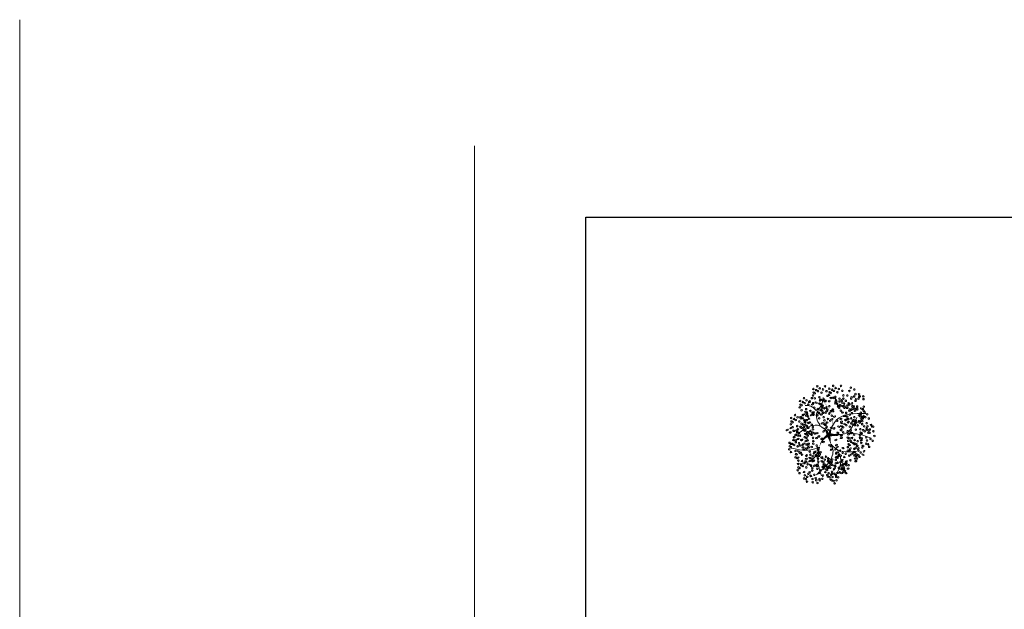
# Model space of a CAD drawing. Header units: millimetres. Extents: x 2197 to 2788, y 425 to 589.
# Tile 37 of 50: x 2590 to 2642, y 514 to 544. Entities that reach past the tile are written whole.
import ezdxf

# ---------------------------------------------------------------- set-up
doc = ezdxf.new("R2010")
doc.units = ezdxf.units.MM
doc.layers.add('01 - Vegetación', color=3, linetype='Continuous', lineweight=0)
doc.layers.add('P1-HACHURA', color=1, linetype='Continuous', lineweight=5)
doc.layers.add('Cotas', color=3, linetype='Continuous')

# ---------------------------------------------------------------- blocks, each defined once
blk = doc.blocks.new('17')
at = {"layer": '01 - Vegetación'}
for points in [[(4495.84, 1680.23, 1.33, 0.0221, 0.199177), (4489.97, 1684.48, 0.0221, 0.0221, 1.224983)], [(4496.02, 1680.23, 1.33, 0.0221, 0.286986), (4500.47, 1683.82, 0.0221, 0.0221, -1.494927)], [(4497.07, 1679.43, 0.133, 0.0221, 0.381476), (4512.91, 1682.47, 0.0221, 0.0221, -1.841687)], [(4496.02, 1679.76, 1.77, 0.0221, 0), (4491.39, 1678.53, 0.0221, 0.0221, 0)], [(4496.02, 1679.66, 1.77, 0.0221, 0), (4500.28, 1678.15, 0.0221, 0.0221, 0)], [(4496.4, 1679.85, 1.77, 0.0221, 0.074947), (4496.4, 1672.95, 0.0221, 0.0221, 0.762797)]]:
    blk.add_lwpolyline(points, format="xyseb", dxfattribs=at)
for points in [[(4490, 1684.47), (4488.83, 1687.51), (4489.5, 1699.09)], [(4487.73, 1684.98), (4483.44, 1688.25), (4481.42, 1694.81)], [(4497.83, 1680.19), (4501.11, 1685.48), (4497.33, 1694.81)], [(4508.5, 1685.98), (4510.45, 1688), (4511.21, 1691.78)], [(4490, 1684.47), (4482.94, 1685.23), (4475.36, 1683.47)], [(4491.39, 1678.53), (4489.02, 1677.58), (4485.46, 1677.92), (4475.87, 1685.99)], [(4500.47, 1683.82), (4506.92, 1685.99), (4511.46, 1683.47), (4515.25, 1682.46)], [(4491.39, 1678.53), (4489, 1675.9), (4487.73, 1665.57)], [(4496.57, 1678.43), (4497.07, 1670.86), (4505.15, 1665.32)], [(4497.07, 1679.43), (4503.89, 1675.65), (4507.17, 1660.78)], [(4488.74, 1675.4), (4484.7, 1673.64), (4475.11, 1676.16)], [(4497.07, 1670.11), (4496.82, 1665.57), (4494.55, 1658.01)]]:
    blk.add_spline(points, degree=3, dxfattribs=at)
blk = doc.blocks.new('16')
at = {"layer": '01 - Vegetación'}
h = blk.add_hatch(color=40, dxfattribs=at)
h.set_gradient(color1=(255, 191, 0), color2=(223, 255, 127), rotation=180, centered=1, tint=1, name='INVSPHERICAL')
edge = h.paths.add_edge_path()
edge.add_ellipse((4538.847, 1678.642), major_axis=(-0.0033, 0.0777), ratio=0.578492, start_angle=0, end_angle=360, ccw=False)
edge = h.paths.add_edge_path()
edge.add_ellipse((4538.961, 1678.487), major_axis=(-0.0349, 0.0695), ratio=0.578492, start_angle=0, end_angle=360, ccw=False)
edge = h.paths.add_edge_path()
edge.add_ellipse((4538.69, 1678.926), major_axis=(-0.0594, 0.0503), ratio=0.578492, start_angle=0, end_angle=360, ccw=False)
edge = h.paths.add_edge_path()
edge.add_ellipse((4538.676, 1678.266), major_axis=(-0.0033, 0.0777), ratio=0.578492, start_angle=0, end_angle=360, ccw=False)
edge = h.paths.add_edge_path()
edge.add_ellipse((4541.23, 1679.281), major_axis=(0.0274, 0.0728), ratio=0.578492, start_angle=0, end_angle=360, ccw=False)
edge = h.paths.add_edge_path()
edge.add_ellipse((4540.829, 1679.36), major_axis=(-0.0349, 0.0695), ratio=0.578492, start_angle=0, end_angle=360, ccw=False)
edge = h.paths.add_edge_path()
edge.add_ellipse((4541.174, 1679.607), major_axis=(-0.0349, 0.0695), ratio=0.578492, start_angle=0, end_angle=360, ccw=False)
edge = h.paths.add_edge_path()
edge.add_ellipse((4541.072, 1679.421), major_axis=(0.0274, 0.0728), ratio=0.578492, start_angle=0, end_angle=360, ccw=False)
edge = h.paths.add_edge_path()
edge.add_ellipse((4540.113, 1679.632), major_axis=(-0.0349, 0.0695), ratio=0.578492, start_angle=0, end_angle=360, ccw=False)
edge = h.paths.add_edge_path()
edge.add_ellipse((4540.279, 1679.843), major_axis=(-0.0349, 0.0695), ratio=0.578492, start_angle=0, end_angle=360, ccw=False)
edge = h.paths.add_edge_path()
edge.add_ellipse((4540.165, 1679.999), major_axis=(-0.0033, 0.0777), ratio=0.578492, start_angle=0, end_angle=360, ccw=False)
edge = h.paths.add_edge_path()
edge.add_ellipse((4540.499, 1679.956), major_axis=(-0.0033, 0.0777), ratio=0.578492, start_angle=0, end_angle=360, ccw=False)
edge = h.paths.add_edge_path()
edge.add_ellipse((4540.629, 1679.513), major_axis=(-0.0594, 0.0503), ratio=0.578492, start_angle=0, end_angle=360, ccw=False)
edge = h.paths.add_edge_path()
edge.add_ellipse((4540.551, 1680.278), major_axis=(0.0274, 0.0728), ratio=0.578492, start_angle=0, end_angle=360, ccw=False)
edge = h.paths.add_edge_path()
edge.add_ellipse((4539.201, 1679.744), major_axis=(-0.0033, 0.0777), ratio=0.578492, start_angle=0, end_angle=360, ccw=False)
edge = h.paths.add_edge_path()
edge.add_ellipse((4539.14, 1679.893), major_axis=(0.0274, 0.0728), ratio=0.578492, start_angle=0, end_angle=360, ccw=False)
edge = h.paths.add_edge_path()
edge.add_ellipse((4539.208, 1680.126), major_axis=(-0.0033, 0.0777), ratio=0.578492, start_angle=0, end_angle=360, ccw=False)
edge = h.paths.add_edge_path()
edge.add_ellipse((4538.979, 1680.681), major_axis=(-0.0594, 0.0503), ratio=0.578492, start_angle=0, end_angle=360, ccw=False)
edge = h.paths.add_edge_path()
edge.add_ellipse((4538.577, 1680.728), major_axis=(-0.0033, 0.0777), ratio=0.578492, start_angle=0, end_angle=360, ccw=False)
edge = h.paths.add_edge_path()
edge.add_ellipse((4538.926, 1680.033), major_axis=(0.0274, 0.0728), ratio=0.578492, start_angle=0, end_angle=360, ccw=False)
edge = h.paths.add_edge_path()
edge.add_ellipse((4538.95, 1679.842), major_axis=(0.0274, 0.0728), ratio=0.578492, start_angle=0, end_angle=360, ccw=False)
edge = h.paths.add_edge_path()
edge.add_ellipse((4538.621, 1680.191), major_axis=(-0.0349, 0.0695), ratio=0.578492, start_angle=0, end_angle=360, ccw=False)
edge = h.paths.add_edge_path()
edge.add_ellipse((4538.328, 1680.411), major_axis=(0.0274, 0.0728), ratio=0.578492, start_angle=0, end_angle=360, ccw=False)
edge = h.paths.add_edge_path()
edge.add_ellipse((4538.283, 1680.138), major_axis=(-0.0594, 0.0503), ratio=0.578492, start_angle=0, end_angle=360, ccw=False)
edge = h.paths.add_edge_path()
edge.add_ellipse((4538.32, 1679.993), major_axis=(-0.0594, 0.0503), ratio=0.578492, start_angle=0, end_angle=360, ccw=False)
edge = h.paths.add_edge_path()
edge.add_ellipse((4538.755, 1680.687), major_axis=(-0.0033, 0.0777), ratio=0.578492, start_angle=0, end_angle=360, ccw=False)
edge = h.paths.add_edge_path()
edge.add_ellipse((4538.834, 1681.261), major_axis=(-0.0349, 0.0695), ratio=0.578492, start_angle=0, end_angle=360, ccw=False)
edge = h.paths.add_edge_path()
edge.add_ellipse((4539.054, 1681.374), major_axis=(-0.0033, 0.0777), ratio=0.578492, start_angle=0, end_angle=360, ccw=False)
edge = h.paths.add_edge_path()
edge.add_ellipse((4539.147, 1681.076), major_axis=(-0.0594, 0.0503), ratio=0.578492, start_angle=0, end_angle=360, ccw=False)
edge = h.paths.add_edge_path()
edge.add_ellipse((4539.52, 1680.541), major_axis=(-0.0033, 0.0777), ratio=0.578492, start_angle=0, end_angle=360, ccw=False)
edge = h.paths.add_edge_path()
edge.add_ellipse((4539.459, 1680.689), major_axis=(0.0274, 0.0728), ratio=0.578492, start_angle=0, end_angle=360, ccw=False)
edge = h.paths.add_edge_path()
edge.add_ellipse((4539.527, 1680.923), major_axis=(-0.0033, 0.0777), ratio=0.578492, start_angle=0, end_angle=360, ccw=False)
edge = h.paths.add_edge_path()
edge.add_ellipse((4539.265, 1681.244), major_axis=(0.0274, 0.0728), ratio=0.578492, start_angle=0, end_angle=360, ccw=False)
edge = h.paths.add_edge_path()
edge.add_ellipse((4539.188, 1677.478), major_axis=(-0.0594, 0.0503), ratio=0.578492, start_angle=0, end_angle=360, ccw=False)
edge = h.paths.add_edge_path()
edge.add_ellipse((4539.473, 1678.19), major_axis=(0.0274, 0.0728), ratio=0.578492, start_angle=0, end_angle=360, ccw=False)
edge = h.paths.add_edge_path()
edge.add_ellipse((4540.696, 1678.325), major_axis=(0.0274, 0.0728), ratio=0.578492, start_angle=0, end_angle=360, ccw=False)
edge = h.paths.add_edge_path()
edge.add_ellipse((4540.33, 1678.305), major_axis=(-0.0033, 0.0777), ratio=0.578492, start_angle=0, end_angle=360, ccw=False)
edge = h.paths.add_edge_path()
edge.add_ellipse((4540.174, 1678.307), major_axis=(-0.0033, 0.0777), ratio=0.578492, start_angle=0, end_angle=360, ccw=False)
edge = h.paths.add_edge_path()
edge.add_ellipse((4540.488, 1677.717), major_axis=(-0.0594, 0.0503), ratio=0.578492, start_angle=0, end_angle=360, ccw=False)
edge = h.paths.add_edge_path()
edge.add_ellipse((4540.676, 1677.675), major_axis=(-0.0594, 0.0503), ratio=0.578492, start_angle=0, end_angle=360, ccw=False)
edge = h.paths.add_edge_path()
edge.add_ellipse((4539.469, 1677.341), major_axis=(-0.0033, 0.0777), ratio=0.578492, start_angle=0, end_angle=360, ccw=False)
edge = h.paths.add_edge_path()
edge.add_ellipse((4539.773, 1677.406), major_axis=(-0.0594, 0.0503), ratio=0.578492, start_angle=0, end_angle=360, ccw=False)
edge = h.paths.add_edge_path()
edge.add_ellipse((4539.631, 1677.23), major_axis=(-0.0349, 0.0695), ratio=0.578492, start_angle=0, end_angle=360, ccw=False)
edge = h.paths.add_edge_path()
edge.add_ellipse((4539.445, 1677.695), major_axis=(-0.0594, 0.0503), ratio=0.578492, start_angle=0, end_angle=360, ccw=False)
edge = h.paths.add_edge_path()
edge.add_ellipse((4542.676, 1679.136), major_axis=(-0.0033, 0.0777), ratio=0.578492, start_angle=0, end_angle=360, ccw=False)
edge = h.paths.add_edge_path()
edge.add_ellipse((4542.661, 1679.428), major_axis=(-0.0033, 0.0777), ratio=0.578492, start_angle=0, end_angle=360, ccw=False)
edge = h.paths.add_edge_path()
edge.add_ellipse((4542.742, 1679.554), major_axis=(-0.0033, 0.0777), ratio=0.578492, start_angle=0, end_angle=360, ccw=False)
edge = h.paths.add_edge_path()
edge.add_ellipse((4542.776, 1679.728), major_axis=(-0.0349, 0.0695), ratio=0.578492, start_angle=0, end_angle=360, ccw=False)
edge = h.paths.add_edge_path()
edge.add_ellipse((4542.477, 1679.745), major_axis=(0.0274, 0.0728), ratio=0.578492, start_angle=0, end_angle=360, ccw=False)
edge = h.paths.add_edge_path()
edge.add_ellipse((4542.578, 1680.02), major_axis=(0.0274, 0.0728), ratio=0.578492, start_angle=0, end_angle=360, ccw=False)
edge = h.paths.add_edge_path()
edge.add_ellipse((4542.466, 1680.268), major_axis=(-0.0349, 0.0695), ratio=0.578492, start_angle=0, end_angle=360, ccw=False)
edge = h.paths.add_edge_path()
edge.add_ellipse((4542.632, 1680.479), major_axis=(-0.0349, 0.0695), ratio=0.578492, start_angle=0, end_angle=360, ccw=False)
edge = h.paths.add_edge_path()
edge.add_ellipse((4542.359, 1679.577), major_axis=(-0.0594, 0.0503), ratio=0.578492, start_angle=0, end_angle=360, ccw=False)
edge = h.paths.add_edge_path()
edge.add_ellipse((4542.171, 1679.619), major_axis=(-0.0594, 0.0503), ratio=0.578492, start_angle=0, end_angle=360, ccw=False)
edge = h.paths.add_edge_path()
edge.add_ellipse((4542.246, 1679.328), major_axis=(-0.0594, 0.0503), ratio=0.578492, start_angle=0, end_angle=360, ccw=False)
edge = h.paths.add_edge_path()
edge.add_ellipse((4542.369, 1678.498), major_axis=(0.0274, 0.0728), ratio=0.578492, start_angle=0, end_angle=360, ccw=False)
edge = h.paths.add_edge_path()
edge.add_ellipse((4542.902, 1678.749), major_axis=(-0.0349, 0.0695), ratio=0.578492, start_angle=0, end_angle=360, ccw=False)
edge = h.paths.add_edge_path()
edge.add_ellipse((4542.925, 1678.897), major_axis=(-0.0349, 0.0695), ratio=0.578492, start_angle=0, end_angle=360, ccw=False)
edge = h.paths.add_edge_path()
edge.add_ellipse((4542.628, 1678.671), major_axis=(-0.0033, 0.0777), ratio=0.578492, start_angle=0, end_angle=360, ccw=False)
edge = h.paths.add_edge_path()
edge.add_ellipse((4542.11, 1678.896), major_axis=(-0.0349, 0.0695), ratio=0.578492, start_angle=0, end_angle=360, ccw=False)
edge = h.paths.add_edge_path()
edge.add_ellipse((4542.34, 1678.18), major_axis=(-0.0349, 0.0695), ratio=0.578492, start_angle=0, end_angle=360, ccw=False)
edge = h.paths.add_edge_path()
edge.add_ellipse((4538.137, 1679.191), major_axis=(-0.0349, 0.0695), ratio=0.578492, start_angle=0, end_angle=360, ccw=False)
edge = h.paths.add_edge_path()
edge.add_ellipse((4538.099, 1678.758), major_axis=(-0.0594, 0.0503), ratio=0.578492, start_angle=0, end_angle=360, ccw=False)
edge = h.paths.add_edge_path()
edge.add_ellipse((4537.796, 1678.552), major_axis=(0.0274, 0.0728), ratio=0.578492, start_angle=0, end_angle=360, ccw=False)
edge = h.paths.add_edge_path()
edge.add_ellipse((4537.776, 1678.277), major_axis=(-0.0033, 0.0777), ratio=0.578492, start_angle=0, end_angle=360, ccw=False)
edge = h.paths.add_edge_path()
edge.add_ellipse((4539.181, 1678.6), major_axis=(-0.0033, 0.0777), ratio=0.578492, start_angle=0, end_angle=360, ccw=False)
edge = h.paths.add_edge_path()
edge.add_ellipse((4538.502, 1678.968), major_axis=(-0.0594, 0.0503), ratio=0.578492, start_angle=0, end_angle=360, ccw=False)
edge = h.paths.add_edge_path()
edge.add_ellipse((4538.615, 1679.216), major_axis=(-0.0594, 0.0503), ratio=0.578492, start_angle=0, end_angle=360, ccw=False)
edge = h.paths.add_edge_path()
edge.add_ellipse((4538.188, 1679.557), major_axis=(-0.0033, 0.0777), ratio=0.578492, start_angle=0, end_angle=360, ccw=False)
edge = h.paths.add_edge_path()
edge.add_ellipse((4538.203, 1679.265), major_axis=(-0.0033, 0.0777), ratio=0.578492, start_angle=0, end_angle=360, ccw=False)
edge = h.paths.add_edge_path()
edge.add_ellipse((4538.285, 1679.391), major_axis=(-0.0033, 0.0777), ratio=0.578492, start_angle=0, end_angle=360, ccw=False)
edge = h.paths.add_edge_path()
edge.add_ellipse((4538.856, 1679.647), major_axis=(-0.0349, 0.0695), ratio=0.578492, start_angle=0, end_angle=360, ccw=False)
edge = h.paths.add_edge_path()
edge.add_ellipse((4538.272, 1678.751), major_axis=(0.0274, 0.0728), ratio=0.578492, start_angle=0, end_angle=360, ccw=False)
edge = h.paths.add_edge_path()
edge.add_ellipse((4540.863, 1678.985), major_axis=(0.0274, 0.0728), ratio=0.578492, start_angle=0, end_angle=360, ccw=False)
edge = h.paths.add_edge_path()
edge.add_ellipse((4540.823, 1678.811), major_axis=(-0.0349, 0.0695), ratio=0.578492, start_angle=0, end_angle=360, ccw=False)
edge = h.paths.add_edge_path()
edge.add_ellipse((4541.446, 1678.949), major_axis=(-0.0349, 0.0695), ratio=0.578492, start_angle=0, end_angle=360, ccw=False)
edge = h.paths.add_edge_path()
edge.add_ellipse((4540.434, 1680.393), major_axis=(-0.0033, 0.0777), ratio=0.578492, start_angle=0, end_angle=360, ccw=False)
edge = h.paths.add_edge_path()
edge.add_ellipse((4540.419, 1680.685), major_axis=(-0.0033, 0.0777), ratio=0.578492, start_angle=0, end_angle=360, ccw=False)
edge = h.paths.add_edge_path()
edge.add_ellipse((4539.773, 1680.547), major_axis=(-0.0349, 0.0695), ratio=0.578492, start_angle=0, end_angle=360, ccw=False)
edge = h.paths.add_edge_path()
edge.add_ellipse((4539.782, 1680.87), major_axis=(-0.0349, 0.0695), ratio=0.578492, start_angle=0, end_angle=360, ccw=False)
edge = h.paths.add_edge_path()
edge.add_ellipse((4539.668, 1681.126), major_axis=(0.0274, 0.0728), ratio=0.578492, start_angle=0, end_angle=360, ccw=False)
edge = h.paths.add_edge_path()
edge.add_ellipse((4540.336, 1681.276), major_axis=(0.0274, 0.0728), ratio=0.578492, start_angle=0, end_angle=360, ccw=False)
edge = h.paths.add_edge_path()
edge.add_ellipse((4540.381, 1681.413), major_axis=(-0.0349, 0.0695), ratio=0.578492, start_angle=0, end_angle=360, ccw=False)
edge = h.paths.add_edge_path()
edge.add_ellipse((4540.225, 1681.525), major_axis=(-0.0349, 0.0695), ratio=0.578492, start_angle=0, end_angle=360, ccw=False)
edge = h.paths.add_edge_path()
edge.add_ellipse((4540.009, 1681.424), major_axis=(-0.0033, 0.0777), ratio=0.578492, start_angle=0, end_angle=360, ccw=False)
edge = h.paths.add_edge_path()
edge.add_ellipse((4540.106, 1681.258), major_axis=(-0.0033, 0.0777), ratio=0.578492, start_angle=0, end_angle=360, ccw=False)
edge = h.paths.add_edge_path()
edge.add_ellipse((4540.036, 1680.989), major_axis=(-0.0594, 0.0503), ratio=0.578492, start_angle=0, end_angle=360, ccw=False)
edge = h.paths.add_edge_path()
edge.add_ellipse((4539.967, 1680.73), major_axis=(-0.0594, 0.0503), ratio=0.578492, start_angle=0, end_angle=360, ccw=False)
edge = h.paths.add_edge_path()
edge.add_ellipse((4541.92, 1680.217), major_axis=(-0.0033, 0.0777), ratio=0.578492, start_angle=0, end_angle=360, ccw=False)
edge = h.paths.add_edge_path()
edge.add_ellipse((4541.222, 1680.466), major_axis=(-0.0349, 0.0695), ratio=0.578492, start_angle=0, end_angle=360, ccw=False)
edge = h.paths.add_edge_path()
edge.add_ellipse((4541.387, 1680.676), major_axis=(-0.0349, 0.0695), ratio=0.578492, start_angle=0, end_angle=360, ccw=False)
edge = h.paths.add_edge_path()
edge.add_ellipse((4541.251, 1680.784), major_axis=(0.0274, 0.0728), ratio=0.578492, start_angle=0, end_angle=360, ccw=False)
edge = h.paths.add_edge_path()
edge.add_ellipse((4541.818, 1680.659), major_axis=(0.0274, 0.0728), ratio=0.578492, start_angle=0, end_angle=360, ccw=False)
edge = h.paths.add_edge_path()
edge.add_ellipse((4541.942, 1680.743), major_axis=(0.0274, 0.0728), ratio=0.578492, start_angle=0, end_angle=360, ccw=False)
edge = h.paths.add_edge_path()
edge.add_ellipse((4541.762, 1680.886), major_axis=(-0.0349, 0.0695), ratio=0.578492, start_angle=0, end_angle=360, ccw=False)
edge = h.paths.add_edge_path()
edge.add_ellipse((4541.592, 1681.082), major_axis=(-0.0033, 0.0777), ratio=0.578492, start_angle=0, end_angle=360, ccw=False)
edge = h.paths.add_edge_path()
edge.add_ellipse((4541.511, 1680.956), major_axis=(-0.0033, 0.0777), ratio=0.578492, start_angle=0, end_angle=360, ccw=False)
edge = h.paths.add_edge_path()
edge.add_ellipse((4541.775, 1680.201), major_axis=(-0.0594, 0.0503), ratio=0.578492, start_angle=0, end_angle=360, ccw=False)
edge = h.paths.add_edge_path()
edge.add_ellipse((4541.737, 1680.346), major_axis=(-0.0594, 0.0503), ratio=0.578492, start_angle=0, end_angle=360, ccw=False)
edge = h.paths.add_edge_path()
edge.add_ellipse((4541.843, 1679.118), major_axis=(-0.0594, 0.0503), ratio=0.578492, start_angle=0, end_angle=360, ccw=False)
edge = h.paths.add_edge_path()
edge.add_ellipse((4541.881, 1679.551), major_axis=(-0.0349, 0.0695), ratio=0.578492, start_angle=0, end_angle=360, ccw=False)
edge = h.paths.add_edge_path()
edge.add_ellipse((4542.015, 1679.29), major_axis=(-0.0349, 0.0695), ratio=0.578492, start_angle=0, end_angle=360, ccw=False)
edge = h.paths.add_edge_path()
edge.add_ellipse((4541.91, 1679.869), major_axis=(0.0274, 0.0728), ratio=0.578492, start_angle=0, end_angle=360, ccw=False)
edge = h.paths.add_edge_path()
edge.add_ellipse((4541.769, 1679.666), major_axis=(-0.0033, 0.0777), ratio=0.578492, start_angle=0, end_angle=360, ccw=False)
edge = h.paths.add_edge_path()
edge.add_ellipse((4539.676, 1679.115), major_axis=(-0.0033, 0.0777), ratio=0.578492, start_angle=0, end_angle=360, ccw=False)
edge = h.paths.add_edge_path()
edge.add_ellipse((4539.594, 1678.989), major_axis=(-0.0033, 0.0777), ratio=0.578492, start_angle=0, end_angle=360, ccw=False)
edge = h.paths.add_edge_path()
edge.add_ellipse((4539.898, 1679.531), major_axis=(-0.0033, 0.0777), ratio=0.578492, start_angle=0, end_angle=360, ccw=False)
edge = h.paths.add_edge_path()
edge.add_ellipse((4539.697, 1678.641), major_axis=(-0.0349, 0.0695), ratio=0.578492, start_angle=0, end_angle=360, ccw=False)
edge = h.paths.add_edge_path()
edge.add_ellipse((4539.398, 1678.691), major_axis=(-0.0349, 0.0695), ratio=0.578492, start_angle=0, end_angle=360, ccw=False)
edge = h.paths.add_edge_path()
edge.add_ellipse((4539.555, 1678.579), major_axis=(-0.0349, 0.0695), ratio=0.578492, start_angle=0, end_angle=360, ccw=False)
edge = h.paths.add_edge_path()
edge.add_ellipse((4540.714, 1679.167), major_axis=(0.0274, 0.0728), ratio=0.578492, start_angle=0, end_angle=360, ccw=False)
edge = h.paths.add_edge_path()
edge.add_ellipse((4540.549, 1681.79), major_axis=(-0.0349, 0.0695), ratio=0.578492, start_angle=0, end_angle=360, ccw=False)
edge = h.paths.add_edge_path()
edge.add_ellipse((4540.715, 1682.001), major_axis=(-0.0349, 0.0695), ratio=0.578492, start_angle=0, end_angle=360, ccw=False)
edge = h.paths.add_edge_path()
edge.add_ellipse((4540.848, 1681.741), major_axis=(-0.0349, 0.0695), ratio=0.578492, start_angle=0, end_angle=360, ccw=False)
edge = h.paths.add_edge_path()
edge.add_ellipse((4540.661, 1681.542), major_axis=(0.0274, 0.0728), ratio=0.578492, start_angle=0, end_angle=360, ccw=False)
edge = h.paths.add_edge_path()
edge.add_ellipse((4540.684, 1681.351), major_axis=(0.0274, 0.0728), ratio=0.578492, start_angle=0, end_angle=360, ccw=False)
edge = h.paths.add_edge_path()
edge.add_ellipse((4540.56, 1681.267), major_axis=(0.0274, 0.0728), ratio=0.578492, start_angle=0, end_angle=360, ccw=False)
edge = h.paths.add_edge_path()
edge.add_ellipse((4540.528, 1678.539), major_axis=(0.0274, 0.0728), ratio=0.578492, start_angle=0, end_angle=360, ccw=False)
edge = h.paths.add_edge_path()
edge.add_ellipse((4540.38, 1678.647), major_axis=(0.0274, 0.0728), ratio=0.578492, start_angle=0, end_angle=360, ccw=False)
edge = h.paths.add_edge_path()
edge.add_ellipse((4540.034, 1678.678), major_axis=(-0.0349, 0.0695), ratio=0.578492, start_angle=0, end_angle=360, ccw=False)
edge = h.paths.add_edge_path()
edge.add_ellipse((4540.944, 1678.493), major_axis=(0.0274, 0.0728), ratio=0.578492, start_angle=0, end_angle=360, ccw=False)
edge = h.paths.add_edge_path()
edge.add_ellipse((4541.625, 1678.77), major_axis=(-0.0349, 0.0695), ratio=0.578492, start_angle=0, end_angle=360, ccw=False)
edge = h.paths.add_edge_path()
edge.add_ellipse((4541.994, 1678.887), major_axis=(0.0274, 0.0728), ratio=0.578492, start_angle=0, end_angle=360, ccw=False)
edge = h.paths.add_edge_path()
edge.add_ellipse((4541.336, 1678.598), major_axis=(0.0274, 0.0728), ratio=0.578492, start_angle=0, end_angle=360, ccw=False)
edge = h.paths.add_edge_path()
edge.add_ellipse((4539.381, 1678.993), major_axis=(-0.0349, 0.0695), ratio=0.578492, start_angle=0, end_angle=360, ccw=False)
edge = h.paths.add_edge_path()
edge.add_ellipse((4540.938, 1681.079), major_axis=(-0.0033, 0.0777), ratio=0.578492, start_angle=0, end_angle=360, ccw=False)
edge = h.paths.add_edge_path()
edge.add_ellipse((4540.699, 1680.759), major_axis=(-0.0594, 0.0503), ratio=0.578492, start_angle=0, end_angle=360, ccw=False)
edge = h.paths.add_edge_path()
edge.add_ellipse((4540.908, 1680.857), major_axis=(-0.0349, 0.0695), ratio=0.578492, start_angle=0, end_angle=360, ccw=False)
edge = h.paths.add_edge_path()
edge.add_ellipse((4540.863, 1680.561), major_axis=(-0.0349, 0.0695), ratio=0.578492, start_angle=0, end_angle=360, ccw=False)
edge = h.paths.add_edge_path()
edge.add_ellipse((4540.564, 1680.61), major_axis=(-0.0349, 0.0695), ratio=0.578492, start_angle=0, end_angle=360, ccw=False)
edge = h.paths.add_edge_path()
edge.add_ellipse((4539.771, 1681.729), major_axis=(-0.0349, 0.0695), ratio=0.578492, start_angle=0, end_angle=360, ccw=False)
edge = h.paths.add_edge_path()
edge.add_ellipse((4540.968, 1678.302), major_axis=(0.0274, 0.0728), ratio=0.578492, start_angle=0, end_angle=360, ccw=False)
edge = h.paths.add_edge_path()
edge.add_ellipse((4541.908, 1678.227), major_axis=(-0.0033, 0.0777), ratio=0.578492, start_angle=0, end_angle=360, ccw=False)
edge = h.paths.add_edge_path()
edge.add_ellipse((4541.283, 1678.297), major_axis=(-0.0349, 0.0695), ratio=0.578492, start_angle=0, end_angle=360, ccw=False)
edge = h.paths.add_edge_path()
edge.add_ellipse((4541.463, 1678.333), major_axis=(-0.0349, 0.0695), ratio=0.578492, start_angle=0, end_angle=360, ccw=False)
edge = h.paths.add_edge_path()
edge.add_ellipse((4538.021, 1678.159), major_axis=(0.0274, 0.0728), ratio=0.578492, start_angle=0, end_angle=360, ccw=False)
edge = h.paths.add_edge_path()
edge.add_ellipse((4537.772, 1677.992), major_axis=(0.0274, 0.0728), ratio=0.578492, start_angle=0, end_angle=360, ccw=False)
edge = h.paths.add_edge_path()
edge.add_ellipse((4538.082, 1677.841), major_axis=(-0.0033, 0.0777), ratio=0.578492, start_angle=0, end_angle=360, ccw=False)
edge = h.paths.add_edge_path()
edge.add_ellipse((4538.572, 1677.966), major_axis=(-0.0349, 0.0695), ratio=0.578492, start_angle=0, end_angle=360, ccw=False)
edge = h.paths.add_edge_path()
edge.add_ellipse((4538.311, 1677.99), major_axis=(0.0274, 0.0728), ratio=0.578492, start_angle=0, end_angle=360, ccw=False)
edge = h.paths.add_edge_path()
edge.add_ellipse((4538.394, 1678.174), major_axis=(0.0274, 0.0728), ratio=0.578492, start_angle=0, end_angle=360, ccw=False)
edge = h.paths.add_edge_path()
edge.add_ellipse((4538.776, 1677.355), major_axis=(-0.0349, 0.0695), ratio=0.578492, start_angle=0, end_angle=360, ccw=False)
edge = h.paths.add_edge_path()
edge.add_ellipse((4538.597, 1677.319), major_axis=(-0.0349, 0.0695), ratio=0.578492, start_angle=0, end_angle=360, ccw=False)
edge = h.paths.add_edge_path()
edge.add_ellipse((4539.063, 1677.621), major_axis=(-0.0349, 0.0695), ratio=0.578492, start_angle=0, end_angle=360, ccw=False)
edge = h.paths.add_edge_path()
edge.add_ellipse((4539.033, 1676.828), major_axis=(0.0274, 0.0728), ratio=0.578492, start_angle=0, end_angle=360, ccw=False)
edge = h.paths.add_edge_path()
edge.add_ellipse((4539.009, 1677.162), major_axis=(0.0274, 0.0728), ratio=0.578492, start_angle=0, end_angle=360, ccw=False)
edge = h.paths.add_edge_path()
edge.add_ellipse((4538.885, 1677.078), major_axis=(0.0274, 0.0728), ratio=0.578492, start_angle=0, end_angle=360, ccw=False)
edge = h.paths.add_edge_path()
edge.add_ellipse((4539.054, 1677.298), major_axis=(-0.0349, 0.0695), ratio=0.578492, start_angle=0, end_angle=360, ccw=False)
edge = h.paths.add_edge_path()
edge.add_ellipse((4542.221, 1677.913), major_axis=(-0.0033, 0.0777), ratio=0.578492, start_angle=0, end_angle=360, ccw=False)
edge = h.paths.add_edge_path()
edge.add_ellipse((4542.451, 1677.771), major_axis=(-0.0349, 0.0695), ratio=0.578492, start_angle=0, end_angle=360, ccw=False)
edge = h.paths.add_edge_path()
edge.add_ellipse((4541.18, 1677.355), major_axis=(-0.0349, 0.0695), ratio=0.578492, start_angle=0, end_angle=360, ccw=False)
edge = h.paths.add_edge_path()
edge.add_ellipse((4541.671, 1678.102), major_axis=(-0.0033, 0.0777), ratio=0.578492, start_angle=0, end_angle=360, ccw=False)
edge = h.paths.add_edge_path()
edge.add_ellipse((4541.411, 1678.017), major_axis=(-0.0033, 0.0777), ratio=0.578492, start_angle=0, end_angle=360, ccw=False)
edge = h.paths.add_edge_path()
edge.add_ellipse((4542.075, 1677.637), major_axis=(-0.0594, 0.0503), ratio=0.578492, start_angle=0, end_angle=360, ccw=False)
edge = h.paths.add_edge_path()
edge.add_ellipse((4541.252, 1677.826), major_axis=(-0.0349, 0.0695), ratio=0.578492, start_angle=0, end_angle=360, ccw=False)
edge = h.paths.add_edge_path()
edge.add_ellipse((4541.596, 1676.853), major_axis=(-0.0033, 0.0777), ratio=0.578492, start_angle=0, end_angle=360, ccw=False)
edge = h.paths.add_edge_path()
edge.add_ellipse((4541.655, 1677.018), major_axis=(-0.0033, 0.0777), ratio=0.578492, start_angle=0, end_angle=360, ccw=False)
edge = h.paths.add_edge_path()
edge.add_ellipse((4542.033, 1677.371), major_axis=(-0.0349, 0.0695), ratio=0.578492, start_angle=0, end_angle=360, ccw=False)
edge = h.paths.add_edge_path()
edge.add_ellipse((4542.19, 1677.259), major_axis=(-0.0349, 0.0695), ratio=0.578492, start_angle=0, end_angle=360, ccw=False)
edge = h.paths.add_edge_path()
edge.add_ellipse((4542.168, 1676.931), major_axis=(0.0274, 0.0728), ratio=0.578492, start_angle=0, end_angle=360, ccw=False)
edge = h.paths.add_edge_path()
edge.add_ellipse((4542.176, 1677.433), major_axis=(-0.0349, 0.0695), ratio=0.578492, start_angle=0, end_angle=360, ccw=False)
edge = h.paths.add_edge_path()
edge.add_ellipse((4541.313, 1677.094), major_axis=(-0.0349, 0.0695), ratio=0.578492, start_angle=0, end_angle=360, ccw=False)
edge = h.paths.add_edge_path()
edge.add_ellipse((4541.359, 1677.391), major_axis=(-0.0349, 0.0695), ratio=0.578492, start_angle=0, end_angle=360, ccw=False)
edge = h.paths.add_edge_path()
edge.add_ellipse((4540.019, 1676.943), major_axis=(-0.0349, 0.0695), ratio=0.578492, start_angle=0, end_angle=360, ccw=False)
edge = h.paths.add_edge_path()
edge.add_ellipse((4539.641, 1676.826), major_axis=(0.0274, 0.0728), ratio=0.578492, start_angle=0, end_angle=360, ccw=False)
edge = h.paths.add_edge_path()
edge.add_ellipse((4539.262, 1676.754), major_axis=(-0.0594, 0.0503), ratio=0.578492, start_angle=0, end_angle=360, ccw=False)
edge = h.paths.add_edge_path()
edge.add_ellipse((4539.45, 1677.146), major_axis=(-0.0594, 0.0503), ratio=0.578492, start_angle=0, end_angle=360, ccw=False)
at = {"layer": '01 - Vegetación', "extrusion": (0, 0, -1)}
for centre, major_axis in [((4539.771, 1681.729), (-0.0349, 0.0695)), ((4540.009, 1681.424), (-0.0033, 0.0777)), ((4540.225, 1681.525), (-0.0349, 0.0695)), ((4540.381, 1681.413), (-0.0349, 0.0695)), ((4540.549, 1681.79), (-0.0349, 0.0695)), ((4540.715, 1682.001), (-0.0349, 0.0695)), ((4540.848, 1681.741), (-0.0349, 0.0695)), ((4538.577, 1680.728), (-0.0033, 0.0777)), ((4538.834, 1681.261), (-0.0349, 0.0695)), ((4539.054, 1681.374), (-0.0033, 0.0777)), ((4539.527, 1680.923), (-0.0033, 0.0777)), ((4539.782, 1680.87), (-0.0349, 0.0695)), ((4540.106, 1681.258), (-0.0033, 0.0777)), ((4540.908, 1680.857), (-0.0349, 0.0695)), ((4540.938, 1681.079), (-0.0033, 0.0777)), ((4541.511, 1680.956), (-0.0033, 0.0777)), ((4541.592, 1681.082), (-0.0033, 0.0777)), ((4541.762, 1680.886), (-0.0349, 0.0695)), ((4538.621, 1680.191), (-0.0349, 0.0695)), ((4538.755, 1680.687), (-0.0033, 0.0777)), ((4539.208, 1680.126), (-0.0033, 0.0777)), ((4539.52, 1680.541), (-0.0033, 0.0777)), ((4539.773, 1680.547), (-0.0349, 0.0695)), ((4540.419, 1680.685), (-0.0033, 0.0777)), ((4540.434, 1680.393), (-0.0033, 0.0777)), ((4540.564, 1680.61), (-0.0349, 0.0695)), ((4540.863, 1680.561), (-0.0349, 0.0695)), ((4541.222, 1680.466), (-0.0349, 0.0695)), ((4541.387, 1680.676), (-0.0349, 0.0695)), ((4541.92, 1680.217), (-0.0033, 0.0777)), ((4542.466, 1680.268), (-0.0349, 0.0695)), ((4542.632, 1680.479), (-0.0349, 0.0695)), ((4538.188, 1679.557), (-0.0033, 0.0777)), ((4538.285, 1679.391), (-0.0033, 0.0777)), ((4538.856, 1679.647), (-0.0349, 0.0695)), ((4539.201, 1679.744), (-0.0033, 0.0777)), ((4539.898, 1679.531), (-0.0033, 0.0777)), ((4540.113, 1679.632), (-0.0349, 0.0695)), ((4540.165, 1679.999), (-0.0033, 0.0777)), ((4540.279, 1679.843), (-0.0349, 0.0695)), ((4540.499, 1679.956), (-0.0033, 0.0777)), ((4541.174, 1679.607), (-0.0349, 0.0695)), ((4541.769, 1679.666), (-0.0033, 0.0777)), ((4541.881, 1679.551), (-0.0349, 0.0695)), ((4542.661, 1679.428), (-0.0033, 0.0777)), ((4542.742, 1679.554), (-0.0033, 0.0777)), ((4542.776, 1679.728), (-0.0349, 0.0695)), ((4538.137, 1679.191), (-0.0349, 0.0695)), ((4538.203, 1679.265), (-0.0033, 0.0777)), ((4539.381, 1678.993), (-0.0349, 0.0695)), ((4539.594, 1678.989), (-0.0033, 0.0777)), ((4539.676, 1679.115), (-0.0033, 0.0777)), ((4540.823, 1678.811), (-0.0349, 0.0695)), ((4540.829, 1679.36), (-0.0349, 0.0695)), ((4541.446, 1678.949), (-0.0349, 0.0695)), ((4541.625, 1678.77), (-0.0349, 0.0695)), ((4542.015, 1679.29), (-0.0349, 0.0695)), ((4542.11, 1678.896), (-0.0349, 0.0695)), ((4542.676, 1679.136), (-0.0033, 0.0777)), ((4542.902, 1678.749), (-0.0349, 0.0695)), ((4542.925, 1678.897), (-0.0349, 0.0695)), ((4537.776, 1678.277), (-0.0033, 0.0777)), ((4538.676, 1678.266), (-0.0033, 0.0777)), ((4538.847, 1678.642), (-0.0033, 0.0777)), ((4538.961, 1678.487), (-0.0349, 0.0695)), ((4539.181, 1678.6), (-0.0033, 0.0777)), ((4539.398, 1678.691), (-0.0349, 0.0695)), ((4539.555, 1678.579), (-0.0349, 0.0695)), ((4539.697, 1678.641), (-0.0349, 0.0695)), ((4540.034, 1678.678), (-0.0349, 0.0695)), ((4540.174, 1678.307), (-0.0033, 0.0777)), ((4540.33, 1678.305), (-0.0033, 0.0777)), ((4541.283, 1678.297), (-0.0349, 0.0695)), ((4541.463, 1678.333), (-0.0349, 0.0695)), ((4541.671, 1678.102), (-0.0033, 0.0777)), ((4541.908, 1678.227), (-0.0033, 0.0777)), ((4542.34, 1678.18), (-0.0349, 0.0695)), ((4542.628, 1678.671), (-0.0033, 0.0777)), ((4538.082, 1677.841), (-0.0033, 0.0777)), ((4538.572, 1677.966), (-0.0349, 0.0695)), ((4538.776, 1677.355), (-0.0349, 0.0695)), ((4539.063, 1677.621), (-0.0349, 0.0695)), ((4541.18, 1677.355), (-0.0349, 0.0695)), ((4541.252, 1677.826), (-0.0349, 0.0695)), ((4541.359, 1677.391), (-0.0349, 0.0695)), ((4541.411, 1678.017), (-0.0033, 0.0777)), ((4542.033, 1677.371), (-0.0349, 0.0695)), ((4542.176, 1677.433), (-0.0349, 0.0695)), ((4542.221, 1677.913), (-0.0033, 0.0777)), ((4542.451, 1677.771), (-0.0349, 0.0695)), ((4538.597, 1677.319), (-0.0349, 0.0695)), ((4539.054, 1677.298), (-0.0349, 0.0695)), ((4539.469, 1677.341), (-0.0033, 0.0777)), ((4539.631, 1677.23), (-0.0349, 0.0695)), ((4540.019, 1676.943), (-0.0349, 0.0695)), ((4541.313, 1677.094), (-0.0349, 0.0695)), ((4541.596, 1676.853), (-0.0033, 0.0777)), ((4541.655, 1677.018), (-0.0033, 0.0777)), ((4542.19, 1677.259), (-0.0349, 0.0695))]:
    blk.add_ellipse(centre, major_axis=major_axis, ratio=0.578492, start_param=3.141593, end_param=9.424778, dxfattribs=at)
for centre, major_axis in [((4540.661, 1681.542), (0.0274, 0.0728)), ((4539.147, 1681.076), (-0.0594, 0.0503)), ((4539.265, 1681.244), (0.0274, 0.0728)), ((4539.668, 1681.126), (0.0274, 0.0728)), ((4539.967, 1680.73), (-0.0594, 0.0503)), ((4540.036, 1680.989), (-0.0594, 0.0503)), ((4540.336, 1681.276), (0.0274, 0.0728)), ((4540.56, 1681.267), (0.0274, 0.0728)), ((4540.699, 1680.759), (-0.0594, 0.0503)), ((4540.684, 1681.351), (0.0274, 0.0728)), ((4541.251, 1680.784), (0.0274, 0.0728)), ((4541.942, 1680.743), (0.0274, 0.0728)), ((4538.283, 1680.138), (-0.0594, 0.0503)), ((4538.328, 1680.411), (0.0274, 0.0728)), ((4538.979, 1680.681), (-0.0594, 0.0503)), ((4539.459, 1680.689), (0.0274, 0.0728)), ((4540.551, 1680.278), (0.0274, 0.0728)), ((4541.737, 1680.346), (-0.0594, 0.0503)), ((4541.775, 1680.201), (-0.0594, 0.0503)), ((4541.818, 1680.659), (0.0274, 0.0728)), ((4538.32, 1679.993), (-0.0594, 0.0503)), ((4538.926, 1680.033), (0.0274, 0.0728)), ((4538.95, 1679.842), (0.0274, 0.0728)), ((4539.14, 1679.893), (0.0274, 0.0728)), ((4540.629, 1679.513), (-0.0594, 0.0503)), ((4541.072, 1679.421), (0.0274, 0.0728)), ((4541.91, 1679.869), (0.0274, 0.0728)), ((4542.171, 1679.619), (-0.0594, 0.0503)), ((4542.359, 1679.577), (-0.0594, 0.0503)), ((4542.477, 1679.745), (0.0274, 0.0728)), ((4542.578, 1680.02), (0.0274, 0.0728)), ((4538.099, 1678.758), (-0.0594, 0.0503)), ((4538.272, 1678.751), (0.0274, 0.0728)), ((4538.502, 1678.968), (-0.0594, 0.0503)), ((4538.615, 1679.216), (-0.0594, 0.0503)), ((4538.69, 1678.926), (-0.0594, 0.0503)), ((4540.714, 1679.167), (0.0274, 0.0728)), ((4540.863, 1678.985), (0.0274, 0.0728)), ((4541.23, 1679.281), (0.0274, 0.0728)), ((4541.843, 1679.118), (-0.0594, 0.0503)), ((4541.994, 1678.887), (0.0274, 0.0728)), ((4542.246, 1679.328), (-0.0594, 0.0503)), ((4537.796, 1678.552), (0.0274, 0.0728)), ((4538.021, 1678.159), (0.0274, 0.0728)), ((4538.394, 1678.174), (0.0274, 0.0728)), ((4539.473, 1678.19), (0.0274, 0.0728)), ((4540.38, 1678.647), (0.0274, 0.0728)), ((4540.528, 1678.539), (0.0274, 0.0728)), ((4540.696, 1678.325), (0.0274, 0.0728)), ((4540.944, 1678.493), (0.0274, 0.0728)), ((4540.968, 1678.302), (0.0274, 0.0728)), ((4541.336, 1678.598), (0.0274, 0.0728)), ((4542.369, 1678.498), (0.0274, 0.0728)), ((4537.772, 1677.992), (0.0274, 0.0728)), ((4538.311, 1677.99), (0.0274, 0.0728)), ((4539.188, 1677.478), (-0.0594, 0.0503)), ((4539.445, 1677.695), (-0.0594, 0.0503)), ((4539.773, 1677.406), (-0.0594, 0.0503)), ((4540.488, 1677.717), (-0.0594, 0.0503)), ((4540.676, 1677.675), (-0.0594, 0.0503)), ((4542.075, 1677.637), (-0.0594, 0.0503)), ((4538.885, 1677.078), (0.0274, 0.0728)), ((4539.009, 1677.162), (0.0274, 0.0728)), ((4539.033, 1676.828), (0.0274, 0.0728)), ((4539.262, 1676.754), (-0.0594, 0.0503)), ((4539.45, 1677.146), (-0.0594, 0.0503)), ((4539.641, 1676.826), (0.0274, 0.0728)), ((4542.168, 1676.931), (0.0274, 0.0728))]:
    blk.add_ellipse(centre, major_axis=major_axis, ratio=0.578492, dxfattribs=at)
blk = doc.blocks.new('18')
at = {"color": 60}
for centre in [(4487.42, 1699.03), (4488.87, 1699.94), (4489.95, 1699.03), (4490.32, 1699.58), (4491.04, 1697.4), (4491.59, 1698.31), (4492.13, 1699.76), (4493.58, 1697.76), (4500.15, 1698.17), (4501.6, 1699.08), (4502.68, 1698.17), (4503.05, 1698.72), (4504.32, 1697.45), (4504.86, 1698.9), (4506.31, 1696.91), (4473.94, 1692.28), (4475.57, 1691.92), (4476.66, 1694.63), (4477.21, 1692.28), (4478.11, 1695.54), (4479.2, 1694.63), (4479.56, 1695.18), (4480.29, 1693), (4480.83, 1693.91), (4481.37, 1695.36), (4481.74, 1692.1), (4482.82, 1693.36), (4483.07, 1695.23), (4484.34, 1695.77), (4484.7, 1696.68), (4486.15, 1693.42), (4486.33, 1696.32), (4487.06, 1694.51), (4487.96, 1696.68), (4488.69, 1692.51), (4490.32, 1695.59), (4491.04, 1693.06), (4491.95, 1694.87), (4492.49, 1696.5), (4493.58, 1693.78), (4495.05, 1691.97), (4495.8, 1694.37), (4497.07, 1694.91), (4497.43, 1695.82), (4498.31, 1691.97), (4498.88, 1692.56), (4499.06, 1695.46), (4499.79, 1693.65), (4500.69, 1695.82), (4501.39, 1692.69), (4501.93, 1693.6), (4503.05, 1694.73), (4503.77, 1696.54), (4503.77, 1692.2), (4504.68, 1694.01), (4505.22, 1695.64), (4506.31, 1692.92), (4471.96, 1687.88), (4472.31, 1690.83), (4473.58, 1691.37), (4473.62, 1688.01), (4474.77, 1690.7), (4475.16, 1688.77), (4475.39, 1689.02), (4475.8, 1687.11), (4476.3, 1690.11), (4477.08, 1689.41), (4477.93, 1688.11), (4479.13, 1688.13), (4479.56, 1691.19), (4480.29, 1688.66), (4481.19, 1690.47), (4482.79, 1688), (4482.82, 1689.38), (4484.06, 1688.54), (4484.42, 1689.44), (4485.25, 1687.86), (4486.05, 1689.08), (4486.77, 1687.27), (4487.68, 1689.44), (4490.04, 1688.36), (4490.76, 1690.17), (4491.3, 1691.07), (4491.67, 1687.63), (4493.06, 1687.57), (4493.41, 1690.52), (4494.68, 1691.06), (4494.72, 1687.69), (4495.88, 1690.38), (4496.26, 1688.46), (4496.5, 1688.71), (4496.68, 1691.6), (4496.9, 1686.8), (4497.4, 1689.79), (4498.18, 1689.1), (4499.03, 1687.8), (4500.23, 1687.82), (4500.66, 1690.88), (4501.39, 1688.34), (4501.42, 1691.65), (4502.29, 1690.16), (4471.57, 1685.45), (4472.98, 1686.09), (4472.98, 1684.29), (4473.62, 1684.42), (4473.75, 1683.01), (4474.01, 1686.34), (4475.42, 1682.63), (4476.7, 1684.68), (4478.11, 1683.78), (4478.87, 1685.57), (4479, 1682.37), (4479.9, 1682.75), (4480.28, 1685.7), (4481.08, 1681.83), (4481.18, 1682.24), (4482.35, 1682.38), (4482.43, 1685.04), (4482.71, 1683.28), (4484.1, 1685.17), (4484.34, 1682.92), (4485.63, 1685.94), (4485.87, 1686.18), (4486.27, 1684.27), (4487.55, 1686.58), (4488.4, 1685.28), (4489.6, 1685.3), (4490.76, 1685.82), (4473.32, 1678.69), (4474.59, 1679.23), (4474.95, 1680.14), (4475.78, 1678.56), (4476.4, 1676.88), (4476.58, 1679.78), (4477.31, 1677.97), (4480.73, 1678.88), (4482.39, 1679.01), (4483.54, 1681.7), (4483.93, 1679.78), (4484.16, 1680.02), (4485.07, 1681.11), (4472.96, 1675.74), (4474.63, 1675.87), (4476.17, 1676.64), (4477.3, 1672.25), (4478.56, 1672.79), (4478.93, 1673.7), (4479.76, 1672.11), (4480.56, 1673.33), (4481.65, 1676.05), (4482.19, 1673.7), (4481.28, 1671.52), (4482.06, 1670.83)]:
    blk.add_circle(centre, 0.405, dxfattribs=at)
at = {"color": 62}
for centre in [(4508.79, 1693.6), (4510.24, 1694.51), (4511.33, 1693.6), (4511.69, 1694.15), (4512.42, 1691.97), (4512.96, 1692.88), (4513.51, 1694.33), (4514.96, 1692.34), (4504.45, 1689.8), (4505.71, 1690.35), (4506.08, 1691.25), (4507.53, 1687.99), (4507.71, 1690.89), (4508.43, 1689.08), (4509.34, 1691.25), (4510.06, 1687.09), (4511.69, 1690.16), (4512.42, 1687.63), (4513.33, 1689.44), (4513.87, 1691.07), (4514.96, 1688.35), (4472.67, 1677.23), (4473.03, 1678.13), (4474.66, 1677.77), (4475.75, 1680.49), (4476.29, 1678.13), (4477.2, 1681.39), (4478.29, 1680.49), (4478.65, 1681.03), (4478.65, 1677.04), (4479.37, 1678.86), (4479.92, 1679.76), (4480.46, 1681.21), (4480.82, 1677.95), (4481.91, 1679.22), (4471.4, 1676.68), (4474.48, 1674.87), (4475.39, 1675.96), (4477.02, 1673.97), (4478.9, 1671.9), (4479.26, 1672.8), (4479.37, 1674.51), (4480.28, 1676.32), (4480.89, 1672.44), (4481.91, 1675.23), (4481.98, 1675.16), (4482.52, 1672.8), (4483.43, 1676.06), (4484.51, 1675.16), (4484.88, 1675.7), (4484.88, 1671.72), (4485.6, 1673.53), (4486.15, 1674.43), (4486.69, 1675.88), (4487.05, 1672.62), (4488.14, 1673.89), (4477.63, 1671.36), (4480.71, 1669.54), (4481.61, 1670.63), (4483.25, 1668.64), (4485.6, 1669.18), (4486.51, 1670.99), (4488.14, 1669.91)]:
    blk.add_circle(centre, 0.405, dxfattribs=at)
at = {"color": 64}
for centre in [(4514.9, 1686.83), (4516.35, 1687.74), (4517.44, 1686.83), (4517.8, 1687.37), (4519.61, 1687.56), (4510.55, 1683.03), (4511.82, 1683.57), (4512.18, 1684.48), (4513.81, 1684.11), (4514.54, 1682.3), (4515.45, 1684.48), (4517.8, 1683.39), (4518.53, 1685.2), (4519.07, 1686.11), (4519.43, 1682.67), (4519.98, 1684.3), (4521.06, 1685.56), (4513.63, 1681.22), (4516.17, 1680.31), (4518.53, 1680.86), (4521.06, 1681.58), (4485.76, 1666.65), (4488.48, 1669), (4489.02, 1666.65), (4489.93, 1669.91), (4491.01, 1669), (4491.38, 1669.55), (4492.1, 1667.37), (4492.65, 1668.28), (4493.19, 1669.73), (4494.64, 1667.74), (4484.13, 1665.2), (4485.4, 1665.74), (4487.21, 1663.39), (4487.39, 1666.29), (4488.12, 1664.48), (4489.75, 1662.48), (4491.38, 1665.56), (4492.1, 1663.03), (4493.01, 1664.84), (4493.55, 1666.47), (4494.43, 1662.83), (4494.64, 1663.75), (4495.88, 1663.74), (4496.96, 1662.83), (4497.33, 1663.38), (4498.59, 1662.11), (4499.14, 1663.56), (4490.08, 1659.03), (4491.35, 1659.57), (4491.71, 1660.48), (4493.16, 1657.22), (4493.34, 1660.12), (4494.06, 1658.31), (4494.97, 1660.48), (4497.33, 1659.39), (4498.05, 1661.2), (4498.05, 1656.86), (4498.96, 1658.67), (4499.5, 1660.3), (4500.59, 1661.57), (4500.59, 1657.58), (4495.69, 1656.31)]:
    blk.add_circle(centre, 0.405, dxfattribs=at)
at = {"color": 66}
for centre in [(4502, 1682.24), (4503.63, 1681.88), (4504.72, 1684.6), (4505.26, 1682.24), (4506.17, 1685.5), (4507.25, 1684.6), (4507.62, 1685.14), (4508.34, 1682.97), (4508.89, 1683.87), (4509.43, 1685.32), (4509.79, 1682.06), (4510.88, 1683.33), (4500.37, 1680.79), (4501.64, 1681.34), (4503.45, 1678.98), (4504.36, 1680.07), (4505.99, 1678.08), (4507.62, 1681.15), (4508.34, 1678.62), (4509.25, 1680.43), (4510.88, 1679.34), (4515.09, 1678.69), (4516.54, 1679.6), (4517.63, 1678.69), (4517.99, 1679.24), (4518.71, 1677.06), (4519.26, 1677.97), (4519.8, 1679.42), (4521.25, 1677.43), (4497.55, 1672.33), (4499, 1673.23), (4500.09, 1672.33), (4500.45, 1672.87), (4502.26, 1673.05), (4510.74, 1674.89), (4512.01, 1675.43), (4512.37, 1676.34), (4513.82, 1673.08), (4514, 1675.98), (4514.73, 1674.17), (4515.63, 1676.34), (4516.36, 1672.17), (4517.99, 1675.25), (4518.71, 1672.72), (4519.62, 1674.53), (4520.16, 1676.16), (4521.25, 1673.44), (4493.2, 1668.52), (4494.47, 1669.07), (4494.83, 1669.97), (4496.28, 1666.71), (4496.46, 1669.61), (4497.19, 1667.8), (4498.09, 1669.97), (4500.45, 1668.89), (4501.17, 1670.7), (4501.72, 1671.6), (4502.08, 1668.16), (4502.62, 1669.79), (4503.71, 1671.06), (4503.71, 1667.08), (4498.82, 1665.81), (4501.17, 1666.35)]:
    blk.add_circle(centre, 0.405, dxfattribs=at)
at = {"color": 68}
for centre in [(4508.56, 1673.48), (4510.01, 1674.38), (4510.03, 1671.75), (4511.1, 1673.48), (4511.46, 1674.02), (4512.19, 1671.85), (4512.73, 1672.75), (4513.27, 1674.2), (4514.72, 1672.21), (4501.44, 1667.37), (4503.1, 1667.5), (4504.21, 1669.68), (4504.25, 1670.19), (4504.64, 1668.27), (4505.48, 1670.22), (4505.85, 1671.12), (4506.56, 1668.91), (4507.29, 1667.87), (4507.48, 1670.76), (4508.46, 1669.1), (4509.15, 1668.89), (4509.55, 1667.57), (4510.71, 1671.54), (4510.78, 1666.9), (4510.86, 1667.66), (4511.12, 1670.22), (4512.27, 1667.78), (4512.34, 1669.55), (4513.64, 1670.94), (4514.72, 1668.23), (4515.41, 1668.02), (4515.82, 1666.7), (4516.32, 1670.19), (4518.67, 1669.11), (4520.3, 1668.38), (4501.05, 1664.94), (4501.66, 1662.6), (4502.46, 1665.58), (4502.46, 1663.79), (4503.1, 1663.92), (4503.1, 1663.5), (4503.23, 1662.51), (4503.49, 1665.84), (4504.19, 1662.6), (4504.55, 1663.14), (4504.9, 1662.12), (4505.28, 1666.6), (4505.82, 1661.87), (4506.18, 1664.17), (4506.37, 1663.32), (4507.59, 1663.27), (4508.48, 1661.86), (4509.3, 1665.01), (4509.38, 1662.25), (4510.66, 1661.74), (4510.71, 1665.14), (4513.63, 1666), (4514.32, 1665.79), (4514.47, 1661.91), (4514.72, 1664.47), (4515.56, 1664.14), (4515.88, 1662.04), (4515.95, 1663.8), (4516.97, 1664.26), (4517.04, 1666.03), (4519.4, 1666.57), (4497.31, 1658.79), (4498.57, 1659.34), (4498.94, 1660.24), (4500.39, 1656.98), (4500.57, 1659.88), (4501.29, 1658.07), (4502.2, 1660.24), (4504.55, 1659.16), (4505.28, 1660.97), (4506.73, 1660.06), (4507.82, 1661.33)]:
    blk.add_circle(centre, 0.405, dxfattribs=at)
at = {"layer": '01 - Vegetación'}
blk.add_blockref('17', (0, 0), dxfattribs=at)
at = {"layer": '01 - Vegetación', "xscale": 7.5, "yscale": 7.5, "zscale": 7.5}
blk.add_blockref('16', (-29556.67, -10914.05), dxfattribs=at)

msp = doc.modelspace()

# ---------------------------------------------------------------- linework, layer by layer
at = {"layer": 'Cotas'}
msp.add_lwpolyline([(2620.073, 534.006), (2770.335, 534.006), (2770.335, 439.502), (2620.073, 439.502)], close=True, dxfattribs=at)
at = {"layer": 'P1-HACHURA', "linetype": 'ByBlock'}
for p, q in [((2590.486, 544.318), (2590.486, 424.953)), ((2614.253, 537.736), (2614.253, 431.522))]:
    msp.add_line(p, q, dxfattribs=at)

# ---------------------------------------------------------------- block references
at = {"layer": '01 - Vegetación', "xscale": 0.1021725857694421, "yscale": 0.1021725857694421, "zscale": 0.1021725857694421, "rotation": 90}
msp.add_blockref('18', (2804.386, 63.248), dxfattribs=at)

doc.saveas('drawing.dxf')
